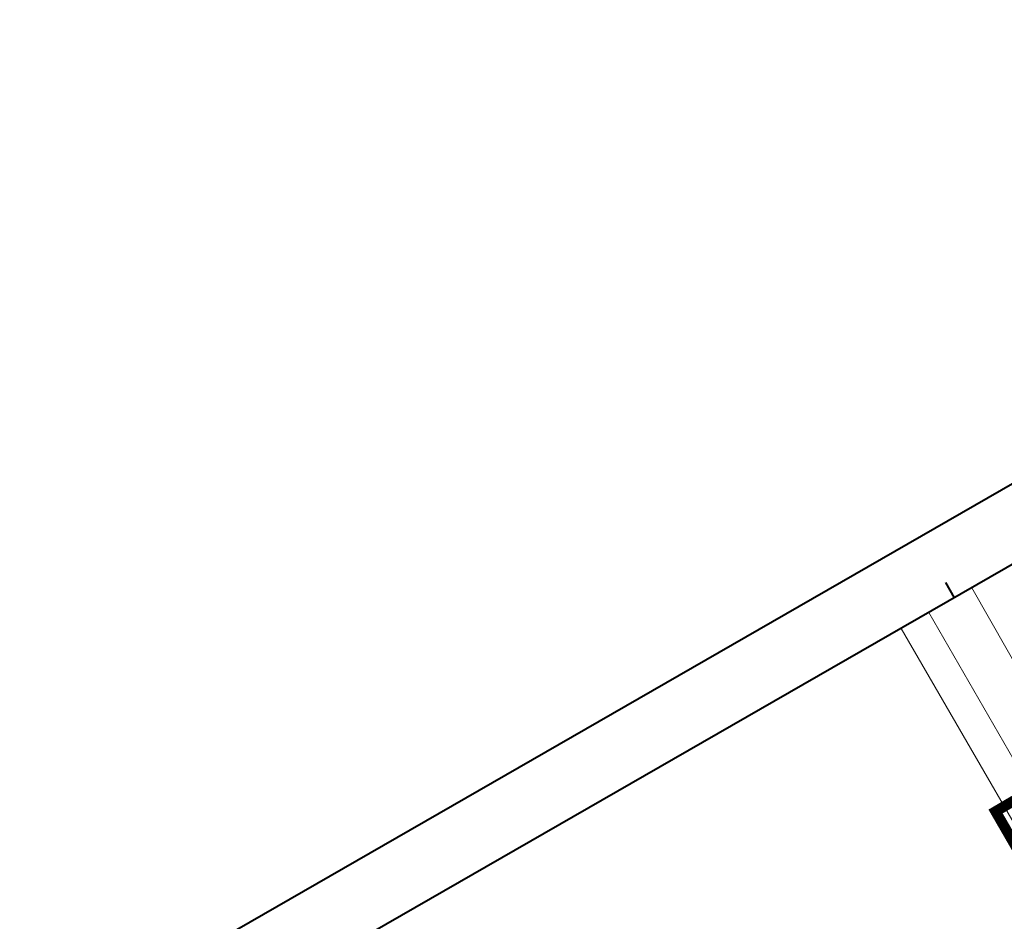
# Model space of a CAD drawing. Header units: metres. Extents: x 148742 to 148951, y 485553 to 485794.
# Tile 18 of 53: x 148743 to 148799, y 485743 to 485794. Entities that reach past the tile are written whole.
import ezdxf

# ---------------------------------------------------------------- set-up
doc = ezdxf.new("R2010")
doc.units = ezdxf.units.M
doc.header["$MEASUREMENT"] = 0
for name, color, linetype, lineweight in [('TOP-L-topo objecten vlak', 7, 'Continuous', 0), ('WVB-alg-onderhoek', 7, 'Continuous', 30), ('WVB-alg-werkgrens', 6, 'Continuous', 53)]:
    doc.layers.add(name, color=color, linetype=linetype, lineweight=lineweight)

msp = doc.modelspace()

# ---------------------------------------------------------------- linework, layer by layer
at = {"layer": 'TOP-L-topo objecten vlak', "linetype": 'Continuous', "lineweight": 0, "flags": 128}
for points in [[(148797.478, 485761.76), (148808.361, 485742.66), (148847.819, 485673.916), (148879.095, 485619.617)], [(148876.827, 485618.32), (148845.571, 485672.67), (148805.881, 485741.504), (148795.017, 485760.346)], [(148875.281, 485617.436), (148844.026, 485671.907), (148804.281, 485740.698), (148793.434, 485759.437)]]:
    msp.add_lwpolyline(points, dxfattribs=at)
at = {"layer": 'WVB-alg-onderhoek', "lineweight": 40}
for p, q in [((148845.998, 485794.249), (148742.988, 485735.068)), ((148796.486, 485761.19), (148795.988, 485762.057))]:
    msp.add_line(p, q, dxfattribs=at)
at = {"layer": 'WVB-alg-onderhoek', "lineweight": 40, "flags": 128}
msp.add_lwpolyline([(148746.715, 485732.596), (148848.34, 485555.71), (148947.881, 485612.899), (148846.257, 485789.785)], close=True, dxfattribs=at)
at = {"layer": 'WVB-alg-werkgrens', "flags": 128}
msp.add_lwpolyline([(148863.676, 485716.994, 0.6, 0.6, 0), (148854.803, 485710.87, 0.6, 0.6, 0), (148823.974, 485763.736, 0.6, 0.6, 0), (148798.835, 485748.964, 0.6, 0.6, 0), (148867.195, 485630.641, 0.6, 0.6, 0), (148892.812, 485645.694, 0.6, 0.6, 0), (148859.35, 485703.074, 0.6, 0.6, 0), (148868.862, 485709.638, 0.6, 0.6, 0)], format="xyseb", dxfattribs=at)

doc.saveas('drawing.dxf')
